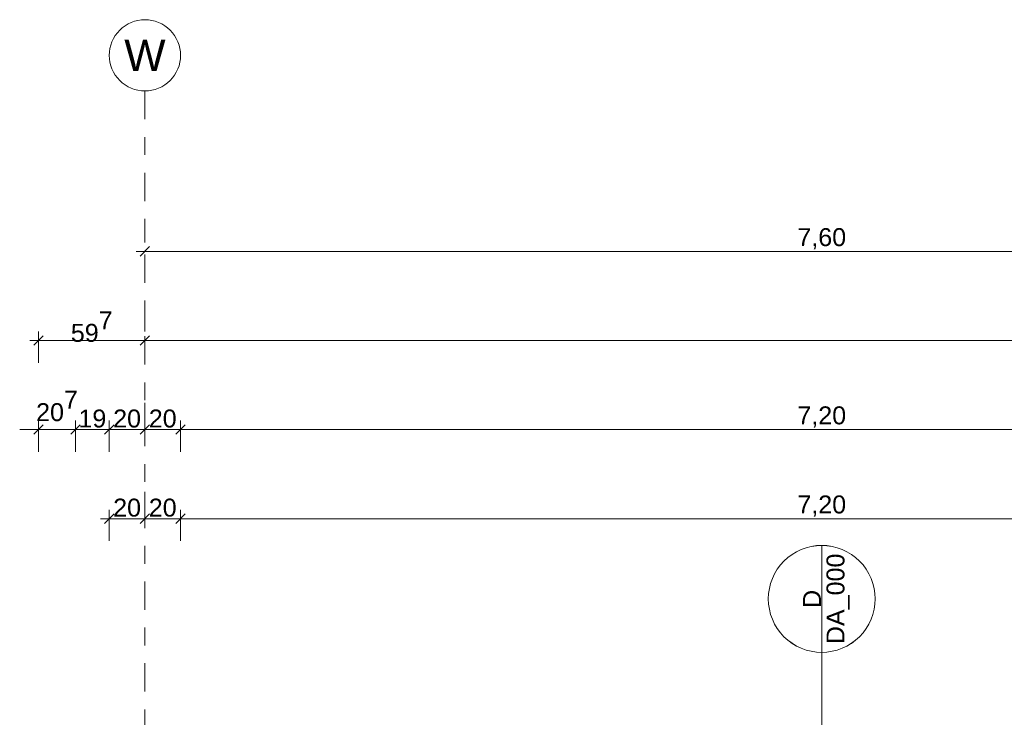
# Model space of a CAD drawing. Header units: metres. Extents: x -180 to 4, y -50 to 6.
# Tile 56 of 256: x -176.12 to -170.6, y 0.29 to 4.2. Entities that reach past the tile are written whole.
import ezdxf

# ---------------------------------------------------------------- set-up
doc = ezdxf.new("R2010")
doc.units = ezdxf.units.M
doc.header["$LTSCALE"] = 0.05
doc.header["$PDMODE"] = 1
doc.header["$PDSIZE"] = -2
doc.linetypes.add('Linienart-53', pattern=[5.291531, 3.175, -1.058062, 0.352704, -0.705764])
doc.layers.get('0').update_dxf_attribs({"lineweight": 25})
doc.layers.add('70 -71 Achsen- 1 Gebäudeachsen', color=7, linetype='Linienart-53', lineweight=18)
doc.layers.add('Keine', color=7, linetype='Continuous', lineweight=9)
for name, color, linetype, lineweight, true_color in [('70 -72 Beschriftung- 1 Beschriftung allgemein', 7, 'Continuous', 9, 0xff6633), ('70 -72 Beschriftung- 7 Detailverweise', 7, 'Continuous', 9, 0x00dd00), ('70 -76 Bemaßung- 2 Allgemein', 7, 'Continuous', 5, 0x6666cc)]:
    doc.layers.add(name, color=color, linetype=linetype, lineweight=lineweight, true_color=true_color)
doc.styles.add('Arial', font='arial.ttf')
doc.dimstyles.new('k+k 1_50', dxfattribs={"dimtxt": 0.100689, "dimasz": 0.05302, "dimexe": 0.05, "dimexo": 0.15, "dimgap": 0.01, "dimtad": 1, "dimdec": 3, "dimtxsty": 'Arial', "dimblk": 'VW_SLASH', "dimblk1": 'VW_SLASH', "dimblk2": 'VW_SLASH', "dimcen": 0, "dimdle": 0.05, "dimadec": 3, "dimazin": 0, "dimtfac": 0.75, "dimtdec": 3, "dimtix": 1, "dimtmove": 0, "dimatfit": 0, "dimldrblk": 'VW_SLASH-1', "dimfxl": 0.125, "dimfxlon": 1, "dimfrac": 2, "dimtolj": 1, "dimarcsym": 0})

# ---------------------------------------------------------------- blocks, each defined once
blk = doc.blocks.new('Gruppe-8901')
at = {"layer": '70 -72 Beschriftung- 7 Detailverweise'}
blk.add_line((0.935, 0), (0.335, 0), dxfattribs=at)
at = {"layer": '70 -72 Beschriftung- 7 Detailverweise', "flags": 128}
blk.add_lwpolyline([(0.935, 0), (0.9336, -0.0294), (0.9292, -0.0585), (0.9221, -0.0871), (0.9122, -0.1148), (0.8996, -0.1414), (0.8844, -0.1667), (0.8669, -0.1903), (0.8471, -0.2121), (0.8253, -0.2319), (0.8017, -0.2494), (0.7764, -0.2646), (0.7498, -0.2772), (0.7221, -0.2871), (0.6935, -0.2942), (0.6644, -0.2986), (0.635, -0.3), (0.6056, -0.2986), (0.5765, -0.2942), (0.5479, -0.2871), (0.5202, -0.2772), (0.4936, -0.2646), (0.4683, -0.2494), (0.4447, -0.2319), (0.4229, -0.2121), (0.4031, -0.1903), (0.3856, -0.1667), (0.3704, -0.1414), (0.3578, -0.1148), (0.3479, -0.0871), (0.3408, -0.0585), (0.3364, -0.0294), (0.335, 0), (0.3364, 0.0294), (0.3408, 0.0585), (0.3479, 0.0871), (0.3578, 0.1148), (0.3704, 0.1414), (0.3856, 0.1667), (0.4031, 0.1903), (0.4229, 0.2121), (0.4447, 0.2319), (0.4683, 0.2494), (0.4936, 0.2646), (0.5202, 0.2772), (0.5479, 0.2871), (0.5765, 0.2942), (0.6056, 0.2986), (0.635, 0.3), (0.6644, 0.2986), (0.6935, 0.2942), (0.7221, 0.2871), (0.7498, 0.2772), (0.7764, 0.2646), (0.8017, 0.2494), (0.8253, 0.2319), (0.8471, 0.2121), (0.8669, 0.1903), (0.8844, 0.1667), (0.8996, 0.1414), (0.9122, 0.1148), (0.9221, 0.0871), (0.9292, 0.0585), (0.9336, 0.0294)], close=True, dxfattribs=at)
at = {"layer": '70 -72 Beschriftung- 7 Detailverweise'}
blk.add_point((0.635, 0), dxfattribs=at)
at = {"layer": '70 -72 Beschriftung- 7 Detailverweise', "line_spacing_factor": 0.96878, "style": 'Arial'}
for s, insert, char_height, attachment_point in [('D', (0.635, 0.0046), 0.1007, 8), ('DA_000', (0.635, -0.0267), 0.10069, 2)]:
    blk.add_mtext(s, dxfattribs=dict(at, insert=insert, char_height=char_height, attachment_point=attachment_point))
blk = doc.blocks.new('Referenzmarkierung-104')
at = {"layer": '70 -72 Beschriftung- 7 Detailverweise', "transparency": 33554687}
for q in [(-1.4805, 0), (0.635, 0)]:
    blk.add_line((0, 0), q, dxfattribs=at)
at = {"layer": '70 -72 Beschriftung- 7 Detailverweise', "color": 7, "transparency": 33554687}
blk.add_blockref('Gruppe-8901', (0, 0), dxfattribs=at)
blk = doc.blocks.new('Gruppe-8923')
at = {"layer": '70 -72 Beschriftung- 7 Detailverweise'}
blk.add_line((-171.621, 1.25), (-171.621, 0.65), dxfattribs=at)
at = {"layer": '70 -72 Beschriftung- 7 Detailverweise', "transparency": 33554687}
for q in [(-171.621, 0.95), (-171.621, -1.1656)]:
    blk.add_line((-171.621, 0.315), q, dxfattribs=at)
at = {"layer": '70 -72 Beschriftung- 7 Detailverweise', "flags": 128}
blk.add_lwpolyline([(-171.621, 1.25), (-171.5916, 1.2485), (-171.5625, 1.2442), (-171.5339, 1.237), (-171.5062, 1.2271), (-171.4796, 1.2145), (-171.4543, 1.1994), (-171.4307, 1.1819), (-171.4089, 1.1621), (-171.3891, 1.1403), (-171.3716, 1.1166), (-171.3564, 1.0914), (-171.3438, 1.0648), (-171.3339, 1.037), (-171.3268, 1.0085), (-171.3224, 0.9794), (-171.321, 0.95), (-171.3224, 0.9206), (-171.3268, 0.8914), (-171.3339, 0.8629), (-171.3438, 0.8352), (-171.3564, 0.8085), (-171.3716, 0.7833), (-171.3891, 0.7596), (-171.4089, 0.7378), (-171.4307, 0.7181), (-171.4543, 0.7005), (-171.4796, 0.6854), (-171.5062, 0.6728), (-171.5339, 0.6629), (-171.5625, 0.6557), (-171.5916, 0.6514), (-171.621, 0.65), (-171.6504, 0.6514), (-171.6795, 0.6557), (-171.7081, 0.6629), (-171.7358, 0.6728), (-171.7624, 0.6854), (-171.7877, 0.7005), (-171.8113, 0.7181), (-171.8331, 0.7378), (-171.8529, 0.7596), (-171.8704, 0.7833), (-171.8856, 0.8085), (-171.8982, 0.8352), (-171.9081, 0.8629), (-171.9152, 0.8914), (-171.9196, 0.9206), (-171.921, 0.95), (-171.9196, 0.9794), (-171.9152, 1.0085), (-171.9081, 1.037), (-171.8982, 1.0648), (-171.8856, 1.0914), (-171.8704, 1.1166), (-171.8529, 1.1403), (-171.8331, 1.1621), (-171.8113, 1.1819), (-171.7877, 1.1994), (-171.7624, 1.2145), (-171.7358, 1.2271), (-171.7081, 1.237), (-171.6795, 1.2442), (-171.6504, 1.2485)], close=True, dxfattribs=at)
at = {"layer": '70 -72 Beschriftung- 7 Detailverweise'}
blk.add_point((-171.621, 0.95), dxfattribs=at)
at = {"layer": '70 -72 Beschriftung- 7 Detailverweise', "rotation": 90}
blk.add_blockref('Referenzmarkierung-104', (-171.621, 0.315), dxfattribs=at)
at = {"layer": '70 -72 Beschriftung- 7 Detailverweise', "rotation": 90, "line_spacing_factor": 0.96878, "style": 'Arial'}
for s, insert, char_height, attachment_point in [('DA_000', (-171.5943, 0.95), 0.10069, 2), ('D', (-171.6256, 0.95), 0.1007, 8)]:
    blk.add_mtext(s, dxfattribs=dict(at, insert=insert, char_height=char_height, attachment_point=attachment_point))
blk = doc.blocks.new('_OG3_2D (2D)')
at = {"layer": '70 -72 Beschriftung- 1 Beschriftung allgemein', "color": 7}
blk.add_blockref('Gruppe-8923', (0, 0), dxfattribs=at)
blk = doc.blocks.new('Gruppe-9562')
at = {"layer": '70 -72 Beschriftung- 7 Detailverweise'}
blk.add_line((-171.621, 1.25), (-171.621, 0.65), dxfattribs=at)
at = {"layer": '70 -72 Beschriftung- 7 Detailverweise', "flags": 128}
blk.add_lwpolyline([(-171.621, 1.25), (-171.5916, 1.2485), (-171.5625, 1.2442), (-171.5339, 1.237), (-171.5062, 1.2271), (-171.4796, 1.2145), (-171.4543, 1.1994), (-171.4307, 1.1819), (-171.4089, 1.1621), (-171.3891, 1.1403), (-171.3716, 1.1166), (-171.3564, 1.0914), (-171.3438, 1.0648), (-171.3339, 1.037), (-171.3268, 1.0085), (-171.3224, 0.9794), (-171.321, 0.95), (-171.3224, 0.9206), (-171.3268, 0.8914), (-171.3339, 0.8629), (-171.3438, 0.8352), (-171.3564, 0.8085), (-171.3716, 0.7833), (-171.3891, 0.7596), (-171.4089, 0.7378), (-171.4307, 0.7181), (-171.4543, 0.7005), (-171.4796, 0.6854), (-171.5062, 0.6728), (-171.5339, 0.6629), (-171.5625, 0.6557), (-171.5916, 0.6514), (-171.621, 0.65), (-171.6504, 0.6514), (-171.6795, 0.6557), (-171.7081, 0.6629), (-171.7358, 0.6728), (-171.7624, 0.6854), (-171.7877, 0.7005), (-171.8113, 0.7181), (-171.8331, 0.7378), (-171.8529, 0.7596), (-171.8704, 0.7833), (-171.8856, 0.8085), (-171.8982, 0.8352), (-171.9081, 0.8629), (-171.9152, 0.8914), (-171.9196, 0.9206), (-171.921, 0.95), (-171.9196, 0.9794), (-171.9152, 1.0085), (-171.9081, 1.037), (-171.8982, 1.0648), (-171.8856, 1.0914), (-171.8704, 1.1166), (-171.8529, 1.1403), (-171.8331, 1.1621), (-171.8113, 1.1819), (-171.7877, 1.1994), (-171.7624, 1.2145), (-171.7358, 1.2271), (-171.7081, 1.237), (-171.6795, 1.2442), (-171.6504, 1.2485)], close=True, dxfattribs=at)
at = {"layer": '70 -72 Beschriftung- 7 Detailverweise'}
blk.add_point((-171.621, 0.95), dxfattribs=at)
at = {"layer": '70 -72 Beschriftung- 7 Detailverweise', "rotation": 90, "line_spacing_factor": 0.96878, "style": 'Arial'}
for s, insert, char_height, attachment_point in [('DA_000', (-171.5943, 0.95), 0.10069, 2), ('D', (-171.6256, 0.95), 0.1007, 8)]:
    blk.add_mtext(s, dxfattribs=dict(at, insert=insert, char_height=char_height, attachment_point=attachment_point))
blk = doc.blocks.new('Gruppe-9563')
at = {"layer": '70 -72 Beschriftung- 7 Detailverweise', "transparency": 33554687}
for q in [(-171.621, 0.95), (-171.621, -1.1656)]:
    blk.add_line((-171.621, 0.315), q, dxfattribs=at)
at = {"layer": '70 -72 Beschriftung- 7 Detailverweise', "color": 7, "transparency": 33554687}
blk.add_blockref('Gruppe-9562', (0, 0), dxfattribs=at)
blk = doc.blocks.new('Gruppe-9574')
at = {"layer": '70 -72 Beschriftung- 7 Detailverweise'}
blk.add_blockref('Gruppe-9563', (0, 0), dxfattribs=at)
blk = doc.blocks.new('VW_SLASH')
at = {"color": 0, "linetype": 'ByBlock', "lineweight": -2, "transparency": 16777216}
blk.add_line((0.94, 0), (-1, 0), dxfattribs=at)
at = {"color": 0, "lineweight": 20, "transparency": 16777216, "flags": 128}
blk.add_lwpolyline([(0.5, 0.5), (-0.5, -0.5)], dxfattribs=at)
blk = doc.blocks.new('*D10950')
at = {"layer": '70 -76 Bemaßung- 2 Allgemein', "color": 0, "lineweight": -2}
for p, q in [((-175.421, 3.05), (-175.421, 2.95)), ((-167.821, 3.05), (-167.821, 2.95)), ((-167.874, 2.9), (-175.368, 2.9))]:
    blk.add_line(p, q, dxfattribs=at)
at = {"layer": 'Defpoints', "color": 0}
for p in [(-175.421, 2.9), (-175.421, 2.9), (-167.821, 2.9)]:
    blk.add_point(p, dxfattribs=at)
at = {"layer": '70 -76 Bemaßung- 2 Allgemein', "color": 0, "lineweight": -2, "xscale": 0.05302001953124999, "yscale": 0.05302001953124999, "zscale": 0.05302001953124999, "rotation": 180}
blk.add_blockref('VW_SLASH', (-175.421, 2.9), dxfattribs=at)
at = {"layer": '70 -76 Bemaßung- 2 Allgemein', "color": 0, "lineweight": -2, "xscale": 0.05302001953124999, "yscale": 0.05302001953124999, "zscale": 0.05302001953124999}
blk.add_blockref('VW_SLASH', (-167.821, 2.9), dxfattribs=at)
at = {"layer": '70 -76 Bemaßung- 2 Allgemein', "color": 0, "insert": (-171.621, 2.9704), "char_height": 0.10069, "attachment_point": 5, "style": 'Arial'}
blk.add_mtext('\\A1;7,60', dxfattribs=at)
blk = doc.blocks.new('VW_SLASH-1')
at = {"color": 0, "linetype": 'ByBlock', "lineweight": -2, "transparency": 16777216}
blk.add_line((0.94, 0), (-1, 0), dxfattribs=at)
at = {"color": 0, "lineweight": 5, "transparency": 16777216, "flags": 128}
blk.add_lwpolyline([(0.5, 0.5), (-0.5, -0.5)], dxfattribs=at)
blk = doc.blocks.new('*D11002')
at = {"layer": '70 -76 Bemaßung- 2 Allgemein', "color": 0, "lineweight": -2}
for p, q in [((-175.421, 2.55), (-175.421, 2.45)), ((-176.018, 2.275), (-176.018, 2.45)), ((-175.474, 2.4), (-175.965, 2.4))]:
    blk.add_line(p, q, dxfattribs=at)
at = {"layer": 'Defpoints', "color": 0}
for p in [(-176.018, 2.4), (-175.421, 2.4), (-176.018, -0.497)]:
    blk.add_point(p, dxfattribs=at)
at = {"layer": '70 -76 Bemaßung- 2 Allgemein', "color": 0, "lineweight": -2, "xscale": 0.05302001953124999, "yscale": 0.05302001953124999, "zscale": 0.05302001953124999, "rotation": 180}
blk.add_blockref('VW_SLASH', (-176.018, 2.4), dxfattribs=at)
at = {"layer": '70 -76 Bemaßung- 2 Allgemein', "color": 0, "lineweight": -2, "xscale": 0.05302001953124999, "yscale": 0.05302001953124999, "zscale": 0.05302001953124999}
blk.add_blockref('VW_SLASH', (-175.421, 2.4), dxfattribs=at)
at = {"layer": '70 -76 Bemaßung- 2 Allgemein', "color": 0, "insert": (-175.7195, 2.4773), "char_height": 0.100689, "attachment_point": 5, "style": 'Arial'}
blk.add_mtext('\\A1;59\\S7^ ;', dxfattribs=at)
blk = doc.blocks.new('*D11003')
at = {"layer": '70 -76 Bemaßung- 2 Allgemein', "color": 0, "lineweight": -2}
for p, q in [((-175.421, 2.55), (-175.421, 2.45)), ((-160.221, 2.55), (-160.221, 2.45)), ((-160.274, 2.4), (-175.368, 2.4))]:
    blk.add_line(p, q, dxfattribs=at)
at = {"layer": 'Defpoints', "color": 0}
for p in [(-175.421, 2.4), (-175.421, 2.4), (-160.221, 2.4)]:
    blk.add_point(p, dxfattribs=at)
at = {"layer": '70 -76 Bemaßung- 2 Allgemein', "color": 0, "lineweight": -2, "xscale": 0.05302001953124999, "yscale": 0.05302001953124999, "zscale": 0.05302001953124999, "rotation": 180}
blk.add_blockref('VW_SLASH', (-175.421, 2.4), dxfattribs=at)
at = {"layer": '70 -76 Bemaßung- 2 Allgemein', "color": 0, "lineweight": -2, "xscale": 0.05302001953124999, "yscale": 0.05302001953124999, "zscale": 0.05302001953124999}
blk.add_blockref('VW_SLASH', (-160.221, 2.4), dxfattribs=at)
at = {"layer": '70 -76 Bemaßung- 2 Allgemein', "color": 0, "insert": (-167.821, 2.4704), "char_height": 0.10069, "attachment_point": 5, "style": 'Arial'}
blk.add_mtext('\\A1;15,20', dxfattribs=at)
blk = doc.blocks.new('*D11047')
at = {"layer": '70 -76 Bemaßung- 2 Allgemein', "color": 0, "lineweight": -2}
for p, q in [((-176.018, 1.775), (-176.018, 1.95)), ((-175.811, 1.775), (-175.811, 1.95)), ((-176.071, 1.9), (-176.124, 1.9)), ((-175.811, 1.9), (-176.018, 1.9)), ((-175.758, 1.9), (-175.705, 1.9))]:
    blk.add_line(p, q, dxfattribs=at)
at = {"layer": 'Defpoints', "color": 0}
for p in [(-176.018, 1.9), (-175.811, -0.057), (-176.018, -0.497)]:
    blk.add_point(p, dxfattribs=at)
at = {"layer": '70 -76 Bemaßung- 2 Allgemein', "color": 0, "lineweight": -2, "xscale": 0.05302001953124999, "yscale": 0.05302001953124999, "zscale": 0.05302001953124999}
blk.add_blockref('VW_SLASH', (-176.018, 1.9), dxfattribs=at)
at = {"layer": '70 -76 Bemaßung- 2 Allgemein', "color": 0, "lineweight": -2, "xscale": 0.05302001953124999, "yscale": 0.05302001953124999, "zscale": 0.05302001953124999, "rotation": 180}
blk.add_blockref('VW_SLASH', (-175.811, 1.9), dxfattribs=at)
at = {"layer": '70 -76 Bemaßung- 2 Allgemein', "color": 0, "insert": (-175.9145, 2.0323), "char_height": 0.100689, "attachment_point": 5, "style": 'Arial'}
blk.add_mtext('\\A1;20\\S7^ ;', dxfattribs=at)
blk = doc.blocks.new('*D11048')
at = {"layer": '70 -76 Bemaßung- 2 Allgemein', "color": 0, "lineweight": -2}
for p, q in [((-175.811, 1.775), (-175.811, 1.95)), ((-175.621, 1.775), (-175.621, 1.95)), ((-175.674, 1.9), (-175.758, 1.9))]:
    blk.add_line(p, q, dxfattribs=at)
at = {"layer": 'Defpoints', "color": 0}
for p in [(-175.811, 1.9), (-175.811, -0.057), (-175.621, -0.247)]:
    blk.add_point(p, dxfattribs=at)
at = {"layer": '70 -76 Bemaßung- 2 Allgemein', "color": 0, "lineweight": -2, "xscale": 0.05302001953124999, "yscale": 0.05302001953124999, "zscale": 0.05302001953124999, "rotation": 180}
blk.add_blockref('VW_SLASH', (-175.811, 1.9), dxfattribs=at)
at = {"layer": '70 -76 Bemaßung- 2 Allgemein', "color": 0, "lineweight": -2, "xscale": 0.05302001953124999, "yscale": 0.05302001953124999, "zscale": 0.05302001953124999}
blk.add_blockref('VW_SLASH', (-175.621, 1.9), dxfattribs=at)
at = {"layer": '70 -76 Bemaßung- 2 Allgemein', "color": 0, "insert": (-175.716, 1.9614), "char_height": 0.10069, "attachment_point": 5, "style": 'Arial'}
blk.add_mtext('\\A1;19', dxfattribs=at)
blk = doc.blocks.new('*D11049')
at = {"layer": '70 -76 Bemaßung- 2 Allgemein', "color": 0, "lineweight": -2}
for p, q in [((-175.421, 2.05), (-175.421, 1.95)), ((-175.621, 1.775), (-175.621, 1.95)), ((-175.474, 1.9), (-175.568, 1.9))]:
    blk.add_line(p, q, dxfattribs=at)
at = {"layer": 'Defpoints', "color": 0}
for p in [(-175.621, 1.9), (-175.421, 1.9), (-175.621, -0.247)]:
    blk.add_point(p, dxfattribs=at)
at = {"layer": '70 -76 Bemaßung- 2 Allgemein', "color": 0, "lineweight": -2, "xscale": 0.05302001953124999, "yscale": 0.05302001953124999, "zscale": 0.05302001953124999, "rotation": 180}
blk.add_blockref('VW_SLASH', (-175.621, 1.9), dxfattribs=at)
at = {"layer": '70 -76 Bemaßung- 2 Allgemein', "color": 0, "lineweight": -2, "xscale": 0.05302001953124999, "yscale": 0.05302001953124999, "zscale": 0.05302001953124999}
blk.add_blockref('VW_SLASH', (-175.421, 1.9), dxfattribs=at)
at = {"layer": '70 -76 Bemaßung- 2 Allgemein', "color": 0, "insert": (-175.521, 1.9614), "char_height": 0.10069, "attachment_point": 5, "style": 'Arial'}
blk.add_mtext('\\A1;20', dxfattribs=at)
blk = doc.blocks.new('*D11050')
at = {"layer": '70 -76 Bemaßung- 2 Allgemein', "color": 0, "lineweight": -2}
for p, q in [((-175.421, 2.05), (-175.421, 1.95)), ((-175.221, 1.775), (-175.221, 1.95)), ((-175.274, 1.9), (-175.368, 1.9))]:
    blk.add_line(p, q, dxfattribs=at)
at = {"layer": 'Defpoints', "color": 0}
for p in [(-175.421, 1.9), (-175.421, 1.9), (-175.221, -0.247)]:
    blk.add_point(p, dxfattribs=at)
at = {"layer": '70 -76 Bemaßung- 2 Allgemein', "color": 0, "lineweight": -2, "xscale": 0.05302001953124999, "yscale": 0.05302001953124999, "zscale": 0.05302001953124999, "rotation": 180}
blk.add_blockref('VW_SLASH', (-175.421, 1.9), dxfattribs=at)
at = {"layer": '70 -76 Bemaßung- 2 Allgemein', "color": 0, "lineweight": -2, "xscale": 0.05302001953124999, "yscale": 0.05302001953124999, "zscale": 0.05302001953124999}
blk.add_blockref('VW_SLASH', (-175.221, 1.9), dxfattribs=at)
at = {"layer": '70 -76 Bemaßung- 2 Allgemein', "color": 0, "insert": (-175.321, 1.9614), "char_height": 0.10069, "attachment_point": 5, "style": 'Arial'}
blk.add_mtext('\\A1;20', dxfattribs=at)
blk = doc.blocks.new('*D11051')
at = {"layer": '70 -76 Bemaßung- 2 Allgemein', "color": 0, "lineweight": -2}
for p, q in [((-175.221, 1.775), (-175.221, 1.95)), ((-168.021, 1.775), (-168.021, 1.95)), ((-168.074, 1.9), (-175.168, 1.9))]:
    blk.add_line(p, q, dxfattribs=at)
at = {"layer": 'Defpoints', "color": 0}
for p in [(-175.221, 1.9), (-175.221, -0.247), (-168.021, -0.247)]:
    blk.add_point(p, dxfattribs=at)
at = {"layer": '70 -76 Bemaßung- 2 Allgemein', "color": 0, "lineweight": -2, "xscale": 0.05302001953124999, "yscale": 0.05302001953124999, "zscale": 0.05302001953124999, "rotation": 180}
blk.add_blockref('VW_SLASH', (-175.221, 1.9), dxfattribs=at)
at = {"layer": '70 -76 Bemaßung- 2 Allgemein', "color": 0, "lineweight": -2, "xscale": 0.05302001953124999, "yscale": 0.05302001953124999, "zscale": 0.05302001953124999}
blk.add_blockref('VW_SLASH', (-168.021, 1.9), dxfattribs=at)
at = {"layer": '70 -76 Bemaßung- 2 Allgemein', "color": 0, "insert": (-171.621, 1.9704), "char_height": 0.10069, "attachment_point": 5, "style": 'Arial'}
blk.add_mtext('\\A1;7,20', dxfattribs=at)
blk = doc.blocks.new('*D11352')
at = {"layer": '70 -76 Bemaßung- 2 Allgemein', "color": 0, "lineweight": -2}
for p, q in [((-175.421, 1.55), (-175.421, 1.45)), ((-175.621, 1.275), (-175.621, 1.45)), ((-175.474, 1.4), (-175.568, 1.4))]:
    blk.add_line(p, q, dxfattribs=at)
at = {"layer": 'Defpoints', "color": 0}
for p in [(-175.621, 1.4), (-175.421, 1.4), (-175.621, -0.647)]:
    blk.add_point(p, dxfattribs=at)
at = {"layer": '70 -76 Bemaßung- 2 Allgemein', "color": 0, "lineweight": -2, "xscale": 0.05302001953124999, "yscale": 0.05302001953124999, "zscale": 0.05302001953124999, "rotation": 180}
blk.add_blockref('VW_SLASH', (-175.621, 1.4), dxfattribs=at)
at = {"layer": '70 -76 Bemaßung- 2 Allgemein', "color": 0, "lineweight": -2, "xscale": 0.05302001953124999, "yscale": 0.05302001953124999, "zscale": 0.05302001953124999}
blk.add_blockref('VW_SLASH', (-175.421, 1.4), dxfattribs=at)
at = {"layer": '70 -76 Bemaßung- 2 Allgemein', "color": 0, "insert": (-175.521, 1.4614), "char_height": 0.10069, "attachment_point": 5, "style": 'Arial'}
blk.add_mtext('\\A1;20', dxfattribs=at)
blk = doc.blocks.new('*D11353')
at = {"layer": '70 -76 Bemaßung- 2 Allgemein', "color": 0, "lineweight": -2}
for p, q in [((-175.421, 1.55), (-175.421, 1.45)), ((-175.221, 1.275), (-175.221, 1.45)), ((-175.274, 1.4), (-175.368, 1.4))]:
    blk.add_line(p, q, dxfattribs=at)
at = {"layer": 'Defpoints', "color": 0}
for p in [(-175.421, 1.4), (-175.421, 1.4), (-175.221, -0.647)]:
    blk.add_point(p, dxfattribs=at)
at = {"layer": '70 -76 Bemaßung- 2 Allgemein', "color": 0, "lineweight": -2, "xscale": 0.05302001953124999, "yscale": 0.05302001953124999, "zscale": 0.05302001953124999, "rotation": 180}
blk.add_blockref('VW_SLASH', (-175.421, 1.4), dxfattribs=at)
at = {"layer": '70 -76 Bemaßung- 2 Allgemein', "color": 0, "lineweight": -2, "xscale": 0.05302001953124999, "yscale": 0.05302001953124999, "zscale": 0.05302001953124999}
blk.add_blockref('VW_SLASH', (-175.221, 1.4), dxfattribs=at)
at = {"layer": '70 -76 Bemaßung- 2 Allgemein', "color": 0, "insert": (-175.321, 1.4614), "char_height": 0.10069, "attachment_point": 5, "style": 'Arial'}
blk.add_mtext('\\A1;20', dxfattribs=at)
blk = doc.blocks.new('*D11354')
at = {"layer": '70 -76 Bemaßung- 2 Allgemein', "color": 0, "lineweight": -2}
for p, q in [((-175.221, 1.275), (-175.221, 1.45)), ((-168.021, 1.275), (-168.021, 1.45)), ((-168.074, 1.4), (-175.168, 1.4))]:
    blk.add_line(p, q, dxfattribs=at)
at = {"layer": 'Defpoints', "color": 0}
for p in [(-175.221, 1.4), (-175.221, -0.647), (-168.021, -0.647)]:
    blk.add_point(p, dxfattribs=at)
at = {"layer": '70 -76 Bemaßung- 2 Allgemein', "color": 0, "lineweight": -2, "xscale": 0.05302001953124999, "yscale": 0.05302001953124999, "zscale": 0.05302001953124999, "rotation": 180}
blk.add_blockref('VW_SLASH', (-175.221, 1.4), dxfattribs=at)
at = {"layer": '70 -76 Bemaßung- 2 Allgemein', "color": 0, "lineweight": -2, "xscale": 0.05302001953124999, "yscale": 0.05302001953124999, "zscale": 0.05302001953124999}
blk.add_blockref('VW_SLASH', (-168.021, 1.4), dxfattribs=at)
at = {"layer": '70 -76 Bemaßung- 2 Allgemein', "color": 0, "insert": (-171.621, 1.4704), "char_height": 0.10069, "attachment_point": 5, "style": 'Arial'}
blk.add_mtext('\\A1;7,20', dxfattribs=at)
blk = doc.blocks.new('_Achsen (3D)')
at = {"layer": '70 -71 Achsen- 1 Gebäudeachsen', "transparency": 33554687}
blk.add_line((-175.421, 3.8), (-175.421, -46.172), dxfattribs=at)
at = {"color": 255, "transparency": 33554687}
blk.add_wipeout([(-175.421, 4.2), (-175.4014, 4.199), (-175.382, 4.1961), (-175.3629, 4.1913), (-175.3445, 4.1847), (-175.3267, 4.1763), (-175.3099, 4.1663), (-175.2941, 4.1546), (-175.2796, 4.1414), (-175.2664, 4.1268), (-175.2547, 4.1111), (-175.2446, 4.0942), (-175.2362, 4.0765), (-175.2296, 4.058), (-175.2248, 4.039), (-175.222, 4.0196), (-175.221, 4), (-175.222, 3.9804), (-175.2248, 3.9609), (-175.2296, 3.9419), (-175.2362, 3.9234), (-175.2446, 3.9057), (-175.2547, 3.8888), (-175.2664, 3.8731), (-175.2796, 3.8585), (-175.2941, 3.8454), (-175.3099, 3.8337), (-175.3267, 3.8236), (-175.3445, 3.8152), (-175.3629, 3.8086), (-175.382, 3.8038), (-175.4014, 3.8009), (-175.421, 3.8), (-175.4406, 3.8009), (-175.46, 3.8038), (-175.4791, 3.8086), (-175.4975, 3.8152), (-175.5153, 3.8236), (-175.5321, 3.8337), (-175.5479, 3.8454), (-175.5624, 3.8585), (-175.5756, 3.8731), (-175.5873, 3.8888), (-175.5974, 3.9057), (-175.6058, 3.9234), (-175.6124, 3.9419), (-175.6172, 3.9609), (-175.62, 3.9804), (-175.621, 4), (-175.62, 4.0196), (-175.6172, 4.039), (-175.6124, 4.058), (-175.6058, 4.0765), (-175.5974, 4.0942), (-175.5873, 4.1111), (-175.5756, 4.1268), (-175.5624, 4.1414), (-175.5479, 4.1546), (-175.5321, 4.1663), (-175.5153, 4.1763), (-175.4975, 4.1847), (-175.4791, 4.1913), (-175.46, 4.1961), (-175.4406, 4.199)], dxfattribs=at).dxf.layer = 'Keine'
at = {"layer": 'Keine', "transparency": 33554687, "flags": 128}
blk.add_lwpolyline([(-175.421, 4.2), (-175.4014, 4.199), (-175.382, 4.1961), (-175.3629, 4.1913), (-175.3445, 4.1847), (-175.3267, 4.1763), (-175.3099, 4.1663), (-175.2941, 4.1546), (-175.2796, 4.1414), (-175.2664, 4.1268), (-175.2547, 4.1111), (-175.2446, 4.0942), (-175.2362, 4.0765), (-175.2296, 4.058), (-175.2248, 4.039), (-175.222, 4.0196), (-175.221, 4), (-175.222, 3.9804), (-175.2248, 3.9609), (-175.2296, 3.9419), (-175.2362, 3.9234), (-175.2446, 3.9057), (-175.2547, 3.8888), (-175.2664, 3.8731), (-175.2796, 3.8585), (-175.2941, 3.8454), (-175.3099, 3.8337), (-175.3267, 3.8236), (-175.3445, 3.8152), (-175.3629, 3.8086), (-175.382, 3.8038), (-175.4014, 3.8009), (-175.421, 3.8), (-175.4406, 3.8009), (-175.46, 3.8038), (-175.4791, 3.8086), (-175.4975, 3.8152), (-175.5153, 3.8236), (-175.5321, 3.8337), (-175.5479, 3.8454), (-175.5624, 3.8585), (-175.5756, 3.8731), (-175.5873, 3.8888), (-175.5974, 3.9057), (-175.6058, 3.9234), (-175.6124, 3.9419), (-175.6172, 3.9609), (-175.62, 3.9804), (-175.621, 4), (-175.62, 4.0196), (-175.6172, 4.039), (-175.6124, 4.058), (-175.6058, 4.0765), (-175.5974, 4.0942), (-175.5873, 4.1111), (-175.5756, 4.1268), (-175.5624, 4.1414), (-175.5479, 4.1546), (-175.5321, 4.1663), (-175.5153, 4.1763), (-175.4975, 4.1847), (-175.4791, 4.1913), (-175.46, 4.1961), (-175.4406, 4.199)], close=True, dxfattribs=at)
at = {"layer": 'Keine', "transparency": 33554687, "insert": (-175.421, 4), "char_height": 0.1762, "attachment_point": 5, "line_spacing_factor": 0.970891, "style": 'Arial'}
blk.add_mtext('W', dxfattribs=at)
blk = doc.blocks.new('Gruppe-9718')
at = {"layer": '70 -76 Bemaßung- 2 Allgemein'}
dim = blk.add_linear_dim(base=(-175.42099996, 2.89995802), p1=(-167.82099996, 2.89995802), p2=(-175.42099996, 2.89995802), text='7,60', dimstyle='k+k 1_50', override={"dimtxt": 0.100689, "dimgap": 0.01, "dimdec": 8, "dimpost": '<>', "dimtxsty": 'Arial', "dimtmove": 2}, dxfattribs=at)
dim.commit()
dim.dimension.update_dxf_attribs({"geometry": '*D10950', "text_midpoint": (-171.62099996, 2.97042156)})
blk = doc.blocks.new('Gruppe-9721')
at = {"layer": '70 -76 Bemaßung- 2 Allgemein'}
for base, p1, p2, text, picture, middle in [((-176.01799996, 2.39995802), (-175.42099996, 2.39995802), (-176.01799996, -0.49704198), '59\\S7^ ;', '*D11002', (-175.71949996, 2.47728517)), ((-175.42099996, 2.39995802), (-160.22099996, 2.39995802), (-175.42099996, 2.39995802), '15,20', '*D11003', (-167.82099996, 2.47042156))]:
    dim = blk.add_linear_dim(base=base, p1=p1, p2=p2, text=text, dimstyle='k+k 1_50', override={"dimtxt": 0.100689, "dimgap": 0.01, "dimdec": 8, "dimpost": '<>', "dimtxsty": 'Arial', "dimtmove": 2}, dxfattribs=at)
    dim.commit()
    dim.dimension.update_dxf_attribs({"geometry": picture, "text_midpoint": middle})
blk = doc.blocks.new('Gruppe-9725')
at = {"layer": '70 -76 Bemaßung- 2 Allgemein'}
for base, p1, p2, text, override, picture, middle in [((-176.01799996, 1.89995802), (-175.81099996, -0.05704198), (-176.01799996, -0.49704198), '20\\S7^ ;', {"dimtxt": 0.100689, "dimgap": 0.01, "dimdec": 8, "dimpost": '<>', "dimtxsty": 'Arial', "dimtix": 0, "dimtmove": 2}, '*D11047', (-175.91449996, 2.03228517)), ((-175.62099996, 1.89995802), (-175.42099996, 1.89995802), (-175.62099996, -0.24704198), '20', {"dimtxt": 0.100689, "dimgap": 0.01, "dimdec": 8, "dimpost": '<>', "dimtxsty": 'Arial', "dimtmove": 2}, '*D11049', (-175.52099996, 1.96135958)), ((-175.42099996, 1.89995802), (-175.22099996, -0.24704198), (-175.42099996, 1.89995802), '20', {"dimtxt": 0.100689, "dimgap": 0.01, "dimdec": 8, "dimpost": '<>', "dimtxsty": 'Arial', "dimtmove": 2}, '*D11050', (-175.32099996, 1.96135958)), ((-175.81099996, 1.89995802), (-175.62099996, -0.24704198), (-175.81099996, -0.05704198), '19', {"dimtxt": 0.100689, "dimgap": 0.01, "dimdec": 8, "dimpost": '<>', "dimtxsty": 'Arial', "dimtmove": 2}, '*D11048', (-175.71599996, 1.96135958)), ((-175.22099996, 1.89995802), (-168.02099996, -0.24704198), (-175.22099996, -0.24704198), '7,20', {"dimtxt": 0.100689, "dimgap": 0.01, "dimdec": 8, "dimpost": '<>', "dimtxsty": 'Arial', "dimtmove": 2}, '*D11051', (-171.62099996, 1.97042156))]:
    dim = blk.add_linear_dim(base=base, p1=p1, p2=p2, text=text, dimstyle='k+k 1_50', override=override, dxfattribs=at)
    dim.commit()
    dim.dimension.update_dxf_attribs({"geometry": picture, "text_midpoint": middle})
blk = doc.blocks.new('Gruppe-9729')
at = {"layer": '70 -76 Bemaßung- 2 Allgemein'}
for base, p1, p2, text, picture, middle in [((-175.62099996, 1.39995802), (-175.42099996, 1.39995802), (-175.62099996, -0.64704198), '20', '*D11352', (-175.52099996, 1.46135958)), ((-175.42099996, 1.39995802), (-175.22099996, -0.64704198), (-175.42099996, 1.39995802), '20', '*D11353', (-175.32099996, 1.46135958)), ((-175.22099996, 1.39995802), (-168.02099996, -0.64704198), (-175.22099996, -0.64704198), '7,20', '*D11354', (-171.62099996, 1.47042156))]:
    dim = blk.add_linear_dim(base=base, p1=p1, p2=p2, text=text, dimstyle='k+k 1_50', override={"dimtxt": 0.100689, "dimgap": 0.01, "dimdec": 8, "dimpost": '<>', "dimtxsty": 'Arial', "dimtmove": 2}, dxfattribs=at)
    dim.commit()
    dim.dimension.update_dxf_attribs({"geometry": picture, "text_midpoint": middle})
blk = doc.blocks.new('_OG3_2D Bemaßung_ Beschriftung (2D)')
at = {"layer": '70 -72 Beschriftung- 1 Beschriftung allgemein', "color": 7}
blk.add_blockref('Gruppe-9574', (0, 0), dxfattribs=at)
at = {"layer": '70 -76 Bemaßung- 2 Allgemein'}
for name in ['Gruppe-9718', 'Gruppe-9721', 'Gruppe-9725', 'Gruppe-9729']:
    blk.add_blockref(name, (0, 0), dxfattribs=at)

msp = doc.modelspace()

# ---------------------------------------------------------------- block references
at = {"layer": 'Keine', "color": 1}
msp.add_blockref('_OG3_2D (2D)', (0, 0), dxfattribs=at)

# ---------------------------------------------------------------- next in the draw order: block references
msp.add_blockref('_OG3_2D Bemaßung_ Beschriftung (2D)', (0, 0), dxfattribs=at)

# ---------------------------------------------------------------- next in the draw order: block references
msp.add_blockref('_Achsen (3D)', (0, 0), dxfattribs=at)

doc.saveas('drawing.dxf')
